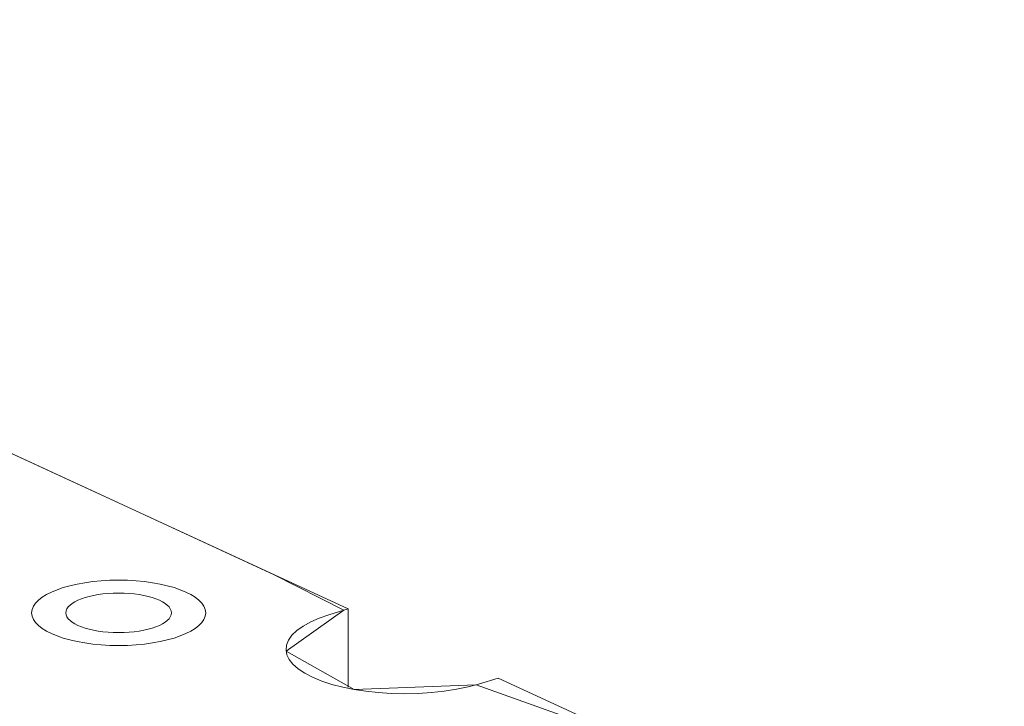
# Model space of a CAD drawing. Header units: inches. Extents: x -35 to 647, y 178 to 608.
# Tile 35 of 125: x 270 to 288, y 281 to 294. Entities that reach past the tile are written whole.
import ezdxf

# ---------------------------------------------------------------- set-up
doc = ezdxf.new("R2010")
doc.units = ezdxf.units.IN
doc.header["$MEASUREMENT"] = 0
doc.layers.add('1', color=7, linetype='Continuous')

# ---------------------------------------------------------------- blocks, each defined once
blk = doc.blocks.new('block 4227')
at = {"layer": '1', "color": 155, "lineweight": 18, "true_color": 0x4c7299}
blk.add_lwpolyline([(275.846, 281.842), (275.846, 283.325)], dxfattribs=at)
blk = doc.blocks.new('block 4898')
at = {"layer": '1', "color": 18, "lineweight": 13, "true_color": 0x4c0000}
blk.add_lwpolyline([(199.958, 318.332), (275.846, 283.325)], dxfattribs=at)
blk = doc.blocks.new('block 4899')
at = {"layer": '1', "color": 18, "lineweight": 13, "true_color": 0x4c0000}
blk.add_lwpolyline([(199.958, 318.332), (275.846, 283.325)], dxfattribs=at)
blk = doc.blocks.new('block 4991')
at = {"layer": '1', "color": 18, "lineweight": 13, "true_color": 0x4c0000}
blk.add_lwpolyline([(278.687, 282.015), (283.004, 280.023)], dxfattribs=at)
blk = doc.blocks.new('block 5053')
at = {"layer": '1', "color": 18, "lineweight": 13, "true_color": 0x4c0000}
blk.add_lwpolyline([(278.687, 282.015), (283.004, 280.023)], dxfattribs=at)
blk = doc.blocks.new('block 5439')
at = {"layer": '1', "color": 155, "lineweight": 18, "true_color": 0x4c7299}
blk.add_open_spline([(270.494, 283.252), (270.494, 283.044), (270.941, 282.876), (271.494, 282.876), (272.046, 282.876), (272.494, 283.044), (272.494, 283.252), (272.494, 283.459), (272.046, 283.627), (271.494, 283.627), (270.941, 283.627), (270.494, 283.459), (270.494, 283.252)], degree=3, knots=[0, 0, 0, 0, 1, 1, 1, 2, 2, 2, 3, 3, 3, 4, 4, 4, 4], dxfattribs=at)
blk = doc.blocks.new('block 5702')
at = {"layer": '1', "color": 18, "lineweight": 13, "true_color": 0x4c0000}
blk.add_open_spline([(270.494, 283.252), (270.494, 283.044), (270.941, 282.876), (271.494, 282.876), (272.046, 282.876), (272.494, 283.044), (272.494, 283.252), (272.494, 283.459), (272.046, 283.627), (271.494, 283.627), (270.941, 283.627), (270.494, 283.459), (270.494, 283.252)], degree=3, knots=[0, 0, 0, 0, 1, 1, 1, 2, 2, 2, 3, 3, 3, 4, 4, 4, 4], dxfattribs=at)
blk = doc.blocks.new('block 5703')
at = {"layer": '1', "color": 18, "lineweight": 13, "true_color": 0x4c0000}
blk.add_open_spline([(269.844, 283.252), (269.844, 282.909), (270.582, 282.632), (271.494, 282.632), (272.405, 282.632), (273.144, 282.909), (273.144, 283.252), (273.144, 283.594), (272.405, 283.871), (271.494, 283.871), (270.582, 283.871), (269.844, 283.594), (269.844, 283.252)], degree=3, knots=[0, 0, 0, 0, 1, 1, 1, 2, 2, 2, 3, 3, 3, 4, 4, 4, 4], dxfattribs=at)
blk = doc.blocks.new('block 5704')
at = {"layer": '1', "color": 18, "lineweight": 13, "true_color": 0x4c0000}
blk.add_open_spline([(270.494, 283.252), (270.494, 283.044), (270.941, 282.876), (271.494, 282.876), (272.046, 282.876), (272.494, 283.044), (272.494, 283.252), (272.494, 283.459), (272.046, 283.627), (271.494, 283.627), (270.941, 283.627), (270.494, 283.459), (270.494, 283.252)], degree=3, knots=[0, 0, 0, 0, 1, 1, 1, 2, 2, 2, 3, 3, 3, 4, 4, 4, 4], dxfattribs=at)
blk = doc.blocks.new('block 5705')
at = {"layer": '1', "color": 18, "lineweight": 13, "true_color": 0x4c0000}
blk.add_open_spline([(269.844, 283.252), (269.844, 282.909), (270.582, 282.632), (271.494, 282.632), (272.405, 282.632), (273.144, 282.909), (273.144, 283.252), (273.144, 283.594), (272.405, 283.871), (271.494, 283.871), (270.582, 283.871), (269.844, 283.594), (269.844, 283.252)], degree=3, knots=[0, 0, 0, 0, 1, 1, 1, 2, 2, 2, 3, 3, 3, 4, 4, 4, 4], dxfattribs=at)
blk = doc.blocks.new('block 7540')
at = {"layer": '1', "color": 155, "lineweight": 18, "true_color": 0x4c7299}
blk.add_lwpolyline([(199.958, 318.332), (275.846, 283.325)], dxfattribs=at)
blk = doc.blocks.new('block 7546')
at = {"layer": '1', "color": 18, "lineweight": 13, "true_color": 0x4c0000}
blk.add_lwpolyline([(275.846, 283.325), (275.476, 283.212), (275.298, 283.149), (275.135, 283.079), (274.992, 283.001), (274.873, 282.916), (274.779, 282.827), (274.713, 282.734), (274.676, 282.64), (274.667, 282.546), (274.685, 282.455), (274.729, 282.366), (274.799, 282.277), (274.897, 282.191), (275.022, 282.107), (275.172, 282.03), (275.344, 281.959), (275.536, 281.896), (275.742, 281.842), (275.959, 281.798), (276.182, 281.764), (276.417, 281.739), (276.663, 281.724), (276.915, 281.718), (277.17, 281.724), (277.423, 281.74), (277.668, 281.767), (277.901, 281.803), (278.118, 281.849), (278.316, 281.901), (278.687, 282.015)], dxfattribs=at)
blk = doc.blocks.new('block 7571')
at = {"layer": '1', "color": 155, "lineweight": 18, "true_color": 0x4c7299}
blk.add_lwpolyline([(278.687, 282.015), (283.004, 280.023)], dxfattribs=at)
blk = doc.blocks.new('block 7572')
at = {"layer": '1', "color": 155, "lineweight": 18, "true_color": 0x4c7299}
blk.add_lwpolyline([(275.846, 283.325), (275.476, 283.212), (275.298, 283.149), (275.135, 283.079), (274.992, 283.001), (274.873, 282.916), (274.779, 282.827), (274.713, 282.734), (274.676, 282.64), (274.667, 282.546), (274.685, 282.455), (274.729, 282.366), (274.799, 282.277), (274.897, 282.191), (275.022, 282.107), (275.172, 282.03), (275.344, 281.959), (275.536, 281.896), (275.742, 281.842), (275.959, 281.798), (276.182, 281.764), (276.417, 281.739), (276.663, 281.724), (276.915, 281.718), (277.17, 281.724), (277.423, 281.74), (277.668, 281.767), (277.901, 281.803), (278.118, 281.849), (278.316, 281.901), (278.687, 282.015)], dxfattribs=at)
blk = doc.blocks.new('block 7602')
at = {"layer": '1', "color": 18, "lineweight": 13, "true_color": 0x4c0000}
blk.add_lwpolyline([(212.462, 312.564), (259.683, 290.781), (271.488, 285.335), (274.44, 283.974), (275.762, 283.299), (274.669, 282.525), (275.96, 281.798), (278.274, 281.889), (281.303, 280.808), (282.779, 280.127), (281.857, 279.405), (282.706, 278.591), (285.021, 278.495), (286.692, 278.322), (288.167, 277.641), (291.119, 276.28), (302.924, 270.834)], dxfattribs=at)
blk = doc.blocks.new('block 7605')
at = {"layer": '1', "color": 18, "lineweight": 13, "true_color": 0x4c0000}
blk.add_lwpolyline([(212.462, 312.564), (259.683, 290.781), (271.488, 285.335), (274.44, 283.974), (275.762, 283.299), (274.669, 282.525), (275.96, 281.798), (278.274, 281.889), (281.303, 280.808), (282.779, 280.127), (281.857, 279.405), (282.706, 278.591), (285.021, 278.495), (286.692, 278.322), (288.167, 277.641), (291.119, 276.28), (302.924, 270.834)], dxfattribs=at)
blk = doc.blocks.new('block 8075')
at = {"layer": '1', "color": 18, "lineweight": 13, "true_color": 0x4c0000}
blk.add_lwpolyline([(275.846, 283.325), (275.476, 283.212), (275.298, 283.149), (275.135, 283.079), (274.992, 283.001), (274.873, 282.916), (274.779, 282.827), (274.713, 282.734), (274.676, 282.64), (274.667, 282.546), (274.685, 282.455), (274.729, 282.366), (274.799, 282.277), (274.897, 282.191), (275.022, 282.107), (275.172, 282.03), (275.344, 281.959), (275.536, 281.896), (275.742, 281.842), (275.959, 281.798), (276.182, 281.764), (276.417, 281.739), (276.663, 281.724), (276.915, 281.718), (277.17, 281.724), (277.423, 281.74), (277.668, 281.767), (277.901, 281.803), (278.118, 281.849), (278.316, 281.901), (278.687, 282.015)], dxfattribs=at)

msp = doc.modelspace()

# ---------------------------------------------------------------- block references
at = {"layer": '1'}
for name in ['block 7602', 'block 7605', 'block 4898', 'block 4899', 'block 7540', 'block 5703', 'block 5705', 'block 5439', 'block 5702', 'block 5704', 'block 7546', 'block 7572', 'block 8075', 'block 4227', 'block 4991', 'block 5053', 'block 7571']:
    msp.add_blockref(name, (0, 0), dxfattribs=at)

doc.saveas('drawing.dxf')
